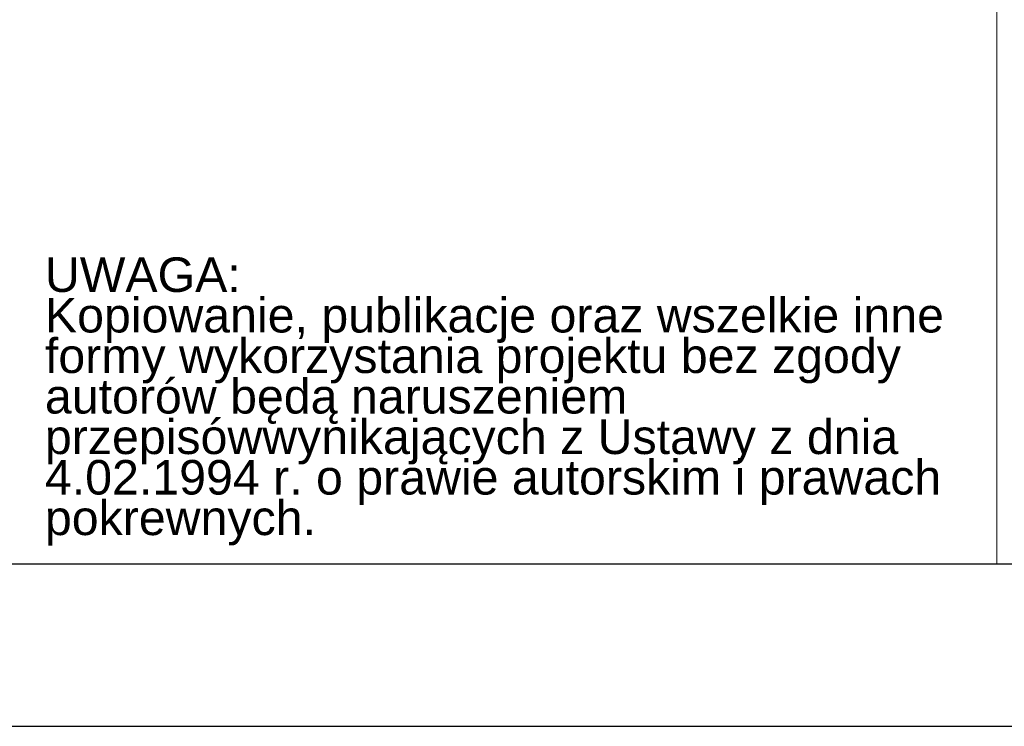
# Model space of a CAD drawing. Extents: x -558982 to 5119495, y -5290134 to 97908.
# Tile 173 of 256: x -467789 to -462941, y 10416 to 13897. Entities that reach past the tile are written whole.
import ezdxf

# ---------------------------------------------------------------- set-up
doc = ezdxf.new("R2010")
doc.units = 0
doc.header["$MEASUREMENT"] = 0
doc.layers.add('$ IE TABELA', color=7, linetype='Continuous')
doc.layers.add('ARCH TABELA_Nr_Pióra__21', color=252, linetype='Continuous', lineweight=9)
doc.layers.add('ARCH TABELA_Nr_Pióra__7', color=252, linetype='Continuous', lineweight=13)
doc.styles.add('GENERATED_STYLE_7', font='arial.ttf')

# ---------------------------------------------------------------- blocks, each defined once
blk = doc.blocks.new('a3eee')
at = {"layer": '$ IE TABELA'}
for p, q in [((19890.76, 1286.8), (23840.76, 1286.8)), ((19730.76, 1206.8), (23930.76, 1206.8))]:
    blk.add_line(p, q, dxfattribs=at)

msp = doc.modelspace()

# ---------------------------------------------------------------- linework, layer by layer
at = {"layer": 'ARCH TABELA_Nr_Pióra__21', "color": 0, "linetype": 'Continuous'}
for p, q in [((-462976.7, 17027.3), (-462976.7, 11216.2)), ((-462976.7, 11216.2), (-462976.7, 16627.3)), ((-467870.3, 11216.2), (-462976.7, 11216.2)), ((-450370.3, 11216.2), (-462976.7, 11216.2))]:
    msp.add_line(p, q, dxfattribs=at)

# ---------------------------------------------------------------- block references
at = {"layer": '$ IE TABELA', "transparency": 33554687, "xscale": 10, "yscale": 10, "zscale": 10}
msp.add_blockref('a3eee', (-688777.9, -1651.9), dxfattribs=at)

# ---------------------------------------------------------------- texts
at = {"layer": 'ARCH TABELA_Nr_Pióra__7', "color": 0, "linetype": 'Continuous', "insert": (-467665.2, 12725.9), "char_height": 170.2128, "width": 4483.408, "attachment_point": 1, "line_spacing_factor": 0.703415, "style": 'GENERATED_STYLE_7'}
msp.add_mtext('{UWAGA:\\PKopiowanie, publikacje oraz wszelkie inne formy wykorzystania projektu bez zgody autorów będą naruszeniem przepisówwynikających z Ustawy z dnia 4.02.1994 r. o prawie autorskim i prawach pokrewnych.}', dxfattribs=at)

doc.saveas('drawing.dxf')
